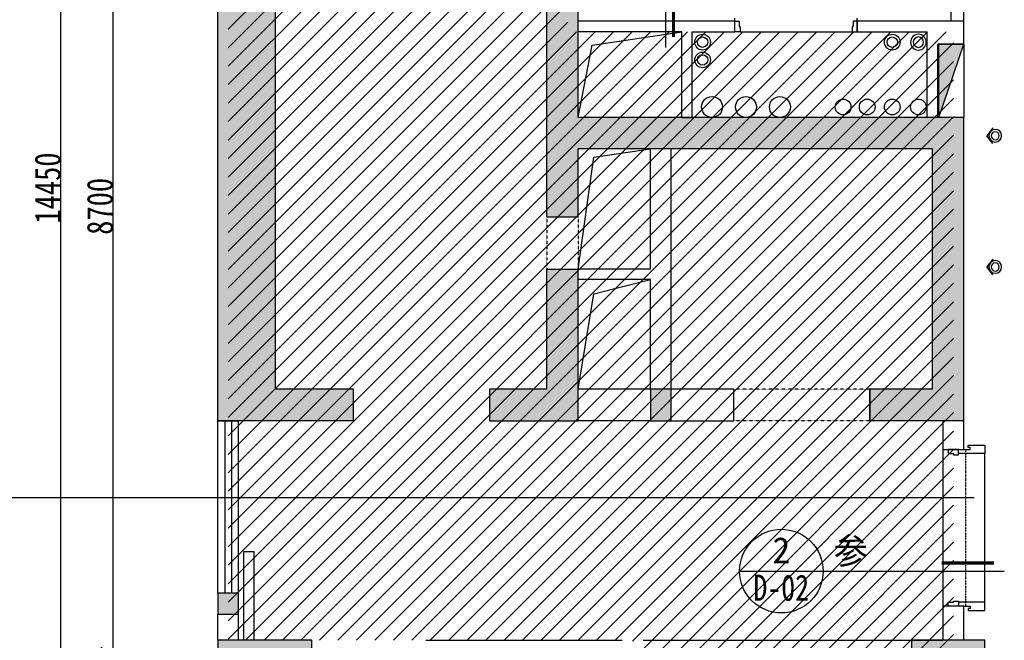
# Model space of a CAD drawing. Header units: millimetres. Extents: x -1061 to 60461, y -1061 to 43061.
# Tile 7 of 17: x 5684 to 15106, y 21119 to 27054. Entities that reach past the tile are written whole.
import ezdxf
from ezdxf.enums import TextEntityAlignment as Align

# ---------------------------------------------------------------- set-up
doc = ezdxf.new("R2010")
doc.units = ezdxf.units.MM
doc.header["$LTSCALE"] = 5
doc.linetypes.add('DASH', pattern=[0.35, 0.25, -0.1])
doc.linetypes.add('DASHDOTX2', pattern=[50.8, 25.4, -12.7, 0, -12.7])
doc.layers.get('Defpoints').update_dxf_attribs({"color": 8})
for name, color, linetype in [('-排水立管', 41, 'Continuous'), ('-消火栓', 242, 'Continuous'), ('-给水立管', 221, 'Continuous'), ('-自喷立管', 221, 'Continuous'), ('-雨水立管', 113, 'Continuous'), ('01-井道标注', 3, 'Continuous'), ('A-建筑-原墙体', 2, 'Continuous'), ('A-建筑-拆墙', 251, 'Continuous'), ('A-建筑-柱子、剪力墙', 251, 'Continuous'), ('A-建筑-窗户', 4, 'Continuous'), ('B-平面-完成面造型线', 6, 'Continuous'), ('B-平面-尺寸', 8, 'Continuous'), ('B-平面-门洞线', 8, 'Continuous'), ('C-顶棚-灯具', 4, 'Continuous'), ('C-顶棚-造型线', 30, 'Continuous'), ('E-填充', 251, 'Continuous'), ('E-文本', 7, 'Continuous'), ('P-文字标注', 2, 'Continuous'), ('Q-立面-填充', 251, 'Continuous'), ('WINDOW', 12, 'Continuous'), ('水管', 8, 'Continuous')]:
    doc.layers.add(name, color=color, linetype=linetype)
doc.styles.add('-宋体', font='txt', dxfattribs={"width": 0.8})
doc.styles.add('CCD_DIM', font='txt', dxfattribs={"width": 0.8})
doc.dimstyles.new('1', dxfattribs={"dimscale": 0, "dimtxt": 2.5, "dimasz": 1.5, "dimexe": 1, "dimexo": 0, "dimgap": 0.3, "dimtad": 1, "dimdec": 0, "dimzin": 0, "dimdsep": 46, "dimtxsty": 'Standard', "dimblk": 'ARCHTICK', "dimcen": 0.09, "dimclrd": 8, "dimclre": 8, "dimclrt": 4, "dimadec": 0, "dimazin": 0, "dimtfac": 1, "dimtdec": 0, "dimtix": 1, "dimtofl": 0, "dimtmove": 2, "dimatfit": 3, "dimldrblk": 'DOTSMALL', "dimfxl": 5, "dimfxlon": 1, "dimtolj": 1, "dimtzin": 0, "dimarcsym": 0})
doc.dimstyles.new('1-1', dxfattribs={"dimscale": 0, "dimtxt": 2.5, "dimasz": 1, "dimexe": 1, "dimexo": 1, "dimgap": 0.75, "dimtad": 1, "dimdec": 0, "dimrnd": 0.005, "dimzin": 0, "dimdsep": 46, "dimtxsty": 'CCD_DIM', "dimblk": 'ARCHTICK', "dimcen": 0.13, "dimclrd": 44, "dimclre": 44, "dimclrt": 50, "dimadec": 0, "dimazin": 0, "dimtfac": 1, "dimtdec": 0, "dimtix": 1, "dimtmove": 2, "dimatfit": 3, "dimldrblk": 'HBA_Leader_Dot', "dimfxl": 5, "dimfxlon": 1, "dimtvp": 1, "dimtolj": 1, "dimtzin": 0, "dimarcsym": 0})

# ---------------------------------------------------------------- blocks, each defined once
blk = doc.blocks.new('YL')
at = {"layer": '水管'}
for radius in [75, 50]:
    blk.add_circle((0, 0), radius, dxfattribs=at)
blk = doc.blocks.new('WL')
at = {"layer": '-排水立管'}
for radius in [75, 50]:
    blk.add_circle((0, 0), radius, dxfattribs=at)
blk = doc.blocks.new('$TwtSys$00000434')
for p, q in [((-0.5, 0.5), (-0.5, -0.5)), ((-0.5, -0.5), (0.5, 0.5)), ((0.5, 0.5), (-0.5, 0.5)), ((0.5, -0.5), (0.5, 0.5)), ((-0.5, -0.5), (0.5, -0.5))]:
    blk.add_line(p, q)
blk.add_solid([(0.5, -0.5), (0.5, 0.5), (-0.5, -0.5)])
blk = doc.blocks.new('_ArchTick')
at = {"color": 0, "linetype": 'ByBlock', "const_width": 0.15}
blk.add_lwpolyline([(-0.5, -0.5), (0.5, 0.5)], dxfattribs=at)
blk = doc.blocks.new('*D143')
at = {"layer": 'B-平面-尺寸', "color": 44, "lineweight": -2, "ltscale": 0.01, "transparency": 16777216}
for p, q in [((6083.8, 32668.9), (5828.8, 32668.9)), ((6078.8, 18218.9), (6078.8, 32668.9)), ((6083.8, 18218.9), (5828.8, 18218.9))]:
    blk.add_line(p, q, dxfattribs=at)
at = {"layer": 'Defpoints', "color": 0, "ltscale": 0.01, "transparency": 16777216}
for p in [(6078.8, 32668.9), (7578.8, 32668.9), (7578.8, 18218.9)]:
    blk.add_point(p, dxfattribs=at)
at = {"layer": 'B-平面-尺寸', "color": 44, "lineweight": -2, "ltscale": 0.01, "transparency": 16777216, "xscale": 249.9999999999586, "yscale": 249.9999999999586, "zscale": 249.9999999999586}
for p, rotation in [((6078.8, 32668.9), 90), ((6078.8, 18218.9), 270)]:
    blk.add_blockref('_ArchTick', p, dxfattribs=dict(at, rotation=rotation))
at = {"layer": 'B-平面-尺寸', "color": 50, "ltscale": 0.01, "transparency": 16777216, "insert": (5953.1, 25443.9), "char_height": 250, "attachment_point": 5, "rotation": 90, "style": 'CCD_DIM'}
blk.add_mtext('\\A1;14450', dxfattribs=at)
blk = doc.blocks.new('HBA_Leader_Dot')
at = {"color": 0, "linetype": 'ByBlock'}
blk.add_line((-5, 0), (-10, 0), dxfattribs=at)
at = {"color": 0, "linetype": 'ByBlock', "const_width": 5}
blk.add_lwpolyline([(-2.5, 0, 1), (2.5, 0, 1)], format="xyb", close=True, dxfattribs=at)
blk = doc.blocks.new('*D148')
at = {"layer": 'B-平面-尺寸', "color": 44, "lineweight": -2, "ltscale": 0.01, "transparency": 16777216}
for p, q in [((6583.8, 29618.9), (6328.8, 29618.9)), ((6578.8, 20918.9), (6578.8, 29618.9)), ((6583.8, 20918.9), (6328.8, 20918.9))]:
    blk.add_line(p, q, dxfattribs=at)
at = {"layer": 'Defpoints', "color": 0, "ltscale": 0.01, "transparency": 16777216}
for p in [(6578.8, 29618.9), (7578.8, 29618.9), (7578.8, 20918.9)]:
    blk.add_point(p, dxfattribs=at)
at = {"layer": 'B-平面-尺寸', "color": 44, "lineweight": -2, "ltscale": 0.01, "transparency": 16777216, "xscale": 249.9999999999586, "yscale": 249.9999999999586, "zscale": 249.9999999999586}
for p, rotation in [((6578.8, 29618.9), 90), ((6578.8, 20918.9), 270)]:
    blk.add_blockref('_ArchTick', p, dxfattribs=dict(at, rotation=rotation))
at = {"layer": 'B-平面-尺寸', "color": 50, "ltscale": 0.01, "transparency": 16777216, "insert": (6453.1, 25268.9), "char_height": 250, "attachment_point": 5, "rotation": 90, "style": 'CCD_DIM'}
blk.add_mtext('\\A1;8700', dxfattribs=at)
blk = doc.blocks.new('*E41')
at = {"layer": 'B-平面-完成面造型线'}
for points in [[(-100, 1460), (-50, 1460), (-50, 1450), (0, 1450), (0, 1500), (-100, 1500), (-100, 1460)], [(-100, 40), (-50, 40), (-50, 50), (0, 50), (0, 0), (-100, 0), (-100, 40)]]:
    blk.add_lwpolyline(points, dxfattribs=at)
blk = doc.blocks.new('射灯(可调角度）')
h = blk.add_hatch(color=9)
edge = h.paths.add_edge_path()
edge.add_line((17.3, 44.1), (17.3, 59))
edge.add_line((17.3, 59), (63.3, 0))
edge.add_line((63.3, 0), (17.3, -59))
edge.add_line((17.3, -59), (17.3, -44.1))
edge.add_ellipse((0, 0), major_axis=(-33.5, 33.5), ratio=1, start_angle=156.44488, end_angle=225)
edge.add_ellipse((0, 0), major_axis=(33.5, 33.5), ratio=1, start_angle=315, end_angle=383.55512)
for p, q in [((17.3, 44.1), (17.3, 59)), ((17.3, 59), (63.3, 0)), ((17.3, -59), (63.3, 0))]:
    blk.add_line(p, q)
blk.add_circle((0, 0), 47.4)
at = {"color": 8}
blk.add_circle((0, 0), 30, dxfattribs=at)
blk = doc.blocks.new('A$C0688118A')
at = {"layer": 'P-文字标注', "color": 2}
blk.add_line((-8, 0), (0, 0), dxfattribs=at)
blk.add_circle((-4, 0), 4, dxfattribs=at)
blk.add_attdef('1', text='', height=2.5, dxfattribs=at).set_placement((-4, 2), align=Align.MIDDLE_CENTER)
at = {"layer": 'P-文字标注', "color": 2, "width": 3}
blk.add_attdef('222', text='', height=2.5, dxfattribs=at).set_placement((-6.679, -2.838), (-1.346, -2.838), align=Align.FIT)

msp = doc.modelspace()

# ---------------------------------------------------------------- hatches: boundary and pattern name
at = {"layer": 'E-填充', "ltscale": 0.01}
for points in [[(8128.827, 29358.899), (10728.827, 29358.899), (10728.827, 26988.899), (10728.827, 25168.907), (11028.827, 25168.907), (11028.827, 25818.907), (11818.827, 25818.907), (14418.827, 25818.907), (14418.827, 23518.907), (13818.827, 23518.907), (13818.827, 23218.907), (14718.827, 23218.907), (14718.827, 26118.899), (14478.827, 26118.899), (14478.827, 26118.907), (14418.827, 26118.907), (12960.581, 26118.907, -0.00876731), (12957.074, 26118.907), (12635.581, 26118.907, -0.00876731), (12632.074, 26118.907), (12310.581, 26118.907, -0.00876731), (12307.074, 26118.907), (11818.827, 26118.907), (11028.827, 26118.907), (11028.827, 26118.907), (11028.827, 26988.899), (11028.827, 29858.899), (7578.827, 29858.899), (7578.827, 29858.899), (7578.827, 23218.907), (7778.827, 23218.907), (8878.827, 23218.907), (8878.827, 23518.907), (8128.827, 23518.907)], [(10728.827, 23518.907), (11028.827, 23218.907), (11028.827, 24668.907), (10728.827, 24668.907)], [(10728.827, 23518.907), (10178.827, 23518.907), (10178.827, 23218.907), (11028.827, 23218.907)], [(11718.827, 23518.899), (11718.827, 23218.899), (11918.827, 23218.899), (11918.827, 23518.899)], [(7578.827, 21568.903), (7578.827, 21368.903), (7778.827, 21368.903), (7778.827, 21568.903)]]:
    msp.add_hatch(color=256, dxfattribs=at).paths.add_polyline_path(points)

# ---------------------------------------------------------------- linework, layer by layer
at = {"layer": '-给水立管', "ltscale": 0.01}
for centre in [(13563.827, 26218.892, 6.894), (13793.827, 26218.892, 6.894), (14033.827, 26218.892, 6.894), (14283.827, 26218.892, 6.894)]:
    msp.add_circle(centre, 75, dxfattribs=at)
at = {"layer": '-自喷立管', "ltscale": 0.01}
for centre in [(12308.827, 26218.892, 6.894), (12633.827, 26218.892, 6.894), (12958.827, 26218.892, 6.894)]:
    msp.add_circle(centre, 100, dxfattribs=at)
at = {"ltscale": 0.01}
for p, q in [((14718.827, 26818.899, 6.894), (14718.827, 26118.899, 6.894)), ((7578.827, 23218.907, 6.894), (7778.827, 23218.907, 6.894)), ((7778.827, 21568.907, 6.894), (7578.827, 21568.907, 6.894))]:
    msp.add_line(p, q, dxfattribs=at)
at = {"linetype": 'DASH', "ltscale": 0.01}
for p, q in [((13818.827, 23518.907, 6.894), (12518.827, 23518.907, 6.894)), ((13818.827, 23218.907, 6.894), (12518.827, 23218.907, 6.894))]:
    msp.add_line(p, q, dxfattribs=at)
at = {"layer": '01-井道标注', "ltscale": 0.01, "elevation": 6.894}
for points in [[(11028.827, 26118.907), (11160.568, 26810.948), (12018.827, 26938.899)], [(11028.796, 24668.907), (11177.474, 25739.667), (11718.827, 25818.907)], [(11028.793, 23518.907), (11177.474, 24431.466), (11718.827, 24568.907)]]:
    msp.add_lwpolyline(points, dxfattribs=at)
at = {"layer": 'A-建筑-原墙体', "ltscale": 0.01}
for p, q in [((7578.827, 23218.907, 6.894), (7578.827, 29858.899, 6.894)), ((11028.827, 26988.899, 6.894), (11028.827, 29858.899, 6.894)), ((8128.827, 29358.899, 6.894), (8128.827, 23518.907, 6.894)), ((10728.827, 26988.899, 6.894), (10728.827, 29358.899, 6.894)), ((14598.827, 27038.899, 6.894), (14598.827, 29158.899, 6.894)), ((14718.827, 27038.899, 6.894), (14718.827, 29158.899, 6.894)), ((10728.827, 25168.907, 6.894), (10728.827, 26988.899, 6.894)), ((12528.827, 27038.899, 6.894), (11028.827, 27038.899, 6.894)), ((11028.827, 26118.907, 6.894), (11028.827, 26988.899, 6.894)), ((12528.827, 26938.899, 6.894), (12528.827, 27038.899, 6.894)), ((14718.827, 27038.899, 6.894), (13698.827, 27038.899, 6.894)), ((13698.827, 27038.899, 6.894), (13698.827, 26938.899, 6.894)), ((14478.827, 27038.899, 6.894), (14418.827, 27038.899, 6.894)), ((14718.827, 26818.899, 6.894), (14718.827, 27038.899, 6.894)), ((12018.827, 26938.899, 6.894), (11028.827, 26938.899, 6.894)), ((12018.827, 26118.907, 6.894), (12018.827, 26938.899, 6.894)), ((12118.827, 26118.907, 6.894), (12118.827, 26938.899, 6.894)), ((12118.827, 26938.899, 6.894), (12528.827, 26938.899, 6.894)), ((13698.827, 26938.899, 6.894), (14368.827, 26938.899, 6.894)), ((14368.827, 26118.907, 6.894), (14368.827, 26938.899, 6.894)), ((14718.827, 26818.899, 6.894), (14468.827, 26818.899, 6.894)), ((14468.827, 26118.907, 6.894), (14468.827, 26818.899, 6.894)), ((11818.827, 26118.907, 6.894), (11028.827, 26118.907, 6.894)), ((14418.827, 26118.907, 6.894), (11818.827, 26118.907, 6.894)), ((12018.827, 26118.907, 6.894), (12118.827, 26118.907, 6.894)), ((14718.827, 26118.907, 6.894), (14418.827, 26118.907, 6.894)), ((14718.827, 23218.907, 6.894), (14718.827, 26118.907, 6.894)), ((11028.827, 25168.907, 6.894), (11028.827, 25818.907, 6.894)), ((11818.827, 25818.907, 6.894), (11028.827, 25818.907, 6.894)), ((11718.827, 24668.907, 6.894), (11718.827, 25818.907, 6.894)), ((14418.827, 25818.907, 6.894), (11818.827, 25818.907, 6.894)), ((11918.827, 24568.907, 6.894), (11918.827, 25818.907, 6.894)), ((14418.827, 23518.907, 6.894), (14418.827, 25818.907, 6.894)), ((10728.827, 25168.907, 6.894), (11028.827, 25168.907, 6.894)), ((10728.827, 23518.907, 6.894), (10728.827, 24668.907, 6.894)), ((10728.827, 24668.907, 6.894), (11028.827, 24668.907, 6.894)), ((11718.827, 24668.907, 6.894), (11028.827, 24668.907, 6.894)), ((11028.827, 23218.907, 6.894), (11028.827, 24668.907, 6.894)), ((11718.827, 24568.907, 6.894), (11028.827, 24568.907, 6.894)), ((11718.827, 23518.907, 6.894), (11718.827, 24568.907, 6.894)), ((11918.827, 23518.907, 6.894), (11918.827, 24568.907, 6.894)), ((8878.827, 23518.907, 6.894), (8128.827, 23518.907, 6.894)), ((8878.827, 23218.907, 6.894), (8878.827, 23518.907, 6.894)), ((10728.827, 23518.907, 6.894), (10178.827, 23518.907, 6.894)), ((10178.827, 23518.907, 6.894), (10178.827, 23218.907, 6.894)), ((11718.827, 23518.907, 6.894), (11028.827, 23518.907, 6.894)), ((11718.827, 23518.899, 6.894), (11718.827, 23218.899, 6.894)), ((11918.827, 23518.899, 6.894), (11718.827, 23518.899, 6.894)), ((12518.827, 23518.907, 6.894), (11918.827, 23518.907, 6.894)), ((11918.827, 23218.899, 6.894), (11918.827, 23518.899, 6.894)), ((12518.827, 23218.907, 6.894), (12518.827, 23518.907, 6.894)), ((14418.827, 23518.907, 6.894), (13818.827, 23518.907, 6.894)), ((13818.827, 23218.907, 6.894), (13818.827, 23518.907, 6.894)), ((13818.827, 23518.907, 6.894), (13818.827, 23218.907, 6.894)), ((8878.827, 23218.907, 6.894), (7578.827, 23218.907, 6.894)), ((7778.827, 23218.907, 6.894), (7578.827, 23218.907, 6.894)), ((10178.827, 23218.907, 6.894), (11028.827, 23218.907, 6.894)), ((11718.827, 23218.907, 6.894), (11028.827, 23218.907, 6.894)), ((11718.827, 23218.899, 6.894), (11918.827, 23218.899, 6.894)), ((11918.827, 23218.907, 6.894), (12518.827, 23218.907, 6.894)), ((14718.827, 23218.907, 6.894), (13818.827, 23218.907, 6.894)), ((14518.827, 23218.907, 6.894), (14518.827, 22943.915, 6.894)), ((14718.827, 23218.907, 6.894), (14518.827, 23218.907, 6.894)), ((14718.827, 22943.915, 6.894), (14718.827, 23218.907, 6.894)), ((14518.827, 22943.915, 6.894), (14718.827, 22943.915, 6.894)), ((7828.827, 21118.907, 6.894), (7828.827, 21968.907, 6.894)), ((7828.827, 21968.907, 6.894), (7928.827, 21968.907, 6.894)), ((7928.827, 21118.907, 6.894), (7928.827, 21968.907, 6.894)), ((7578.827, 21568.903, 6.894), (7578.827, 21368.903, 6.894)), ((7778.827, 21568.903, 6.894), (7578.827, 21568.903, 6.894)), ((7778.827, 21368.903, 6.894), (7778.827, 21568.903, 6.894)), ((14718.827, 21443.915, 6.894), (14518.827, 21443.915, 6.894)), ((14518.827, 21443.915, 6.894), (14518.827, 21118.915, 6.894)), ((14718.827, 21118.915, 6.894), (14718.827, 21443.915, 6.894)), ((7578.827, 21118.907, 6.894), (7578.827, 21368.903, 6.894)), ((7578.827, 21368.903, 6.894), (7778.827, 21368.903, 6.894)), ((7778.827, 21118.907, 6.894), (7778.827, 21368.903, 6.894)), ((9568.827, 21118.915, 6.894), (11448.827, 21118.915, 6.894)), ((11648.827, 21118.915, 6.894), (14518.827, 21118.915, 6.894))]:
    msp.add_line(p, q, dxfattribs=at)
at = {"layer": 'A-建筑-原墙体'}
for p, q in [((8478.827, 21118.907, 6.894), (7578.827, 21118.907, 6.894)), ((7578.827, 21118.907, 6.894), (7578.827, 20368.907, 6.894)), ((8478.827, 20368.907, 6.894), (8478.827, 21118.907, 6.894)), ((14918.827, 21118.915, 6.894), (14218.827, 21118.915, 6.894)), ((14218.827, 21118.915, 6.894), (14218.827, 20418.918, 6.894)), ((14918.827, 20418.918, 6.894), (14918.827, 21118.915, 6.894))]:
    msp.add_line(p, q, dxfattribs=at)
at = {"layer": 'A-建筑-柱子、剪力墙'}
for points in [[(7578.827, 20368.907, 6.894), (8478.827, 20368.907, 6.894), (7578.827, 21118.907, 6.894), (8478.827, 21118.907, 6.894)], [(14218.827, 20418.918, 6.894), (14918.827, 20418.918, 6.894), (14218.827, 21118.915, 6.894), (14918.827, 21118.915, 6.894)]]:
    msp.add_solid(points, dxfattribs=at)
at = {"layer": 'A-建筑-窗户', "ltscale": 0.01}
for p, q in [((7578.827, 21568.907, 6.894), (7578.827, 23218.907, 6.894)), ((7645.494, 23218.907, 6.894), (7645.494, 21568.907, 6.894)), ((7712.161, 23218.907, 6.894), (7712.161, 21568.907, 6.894)), ((7778.827, 21568.907, 6.894), (7778.827, 23218.907, 6.894))]:
    msp.add_line(p, q, dxfattribs=at)
at = {"layer": 'B-平面-完成面造型线', "ltscale": 0.01}
for p, q in [((12528.827, 27038.899, 6.894), (12528.827, 27068.899, 6.894)), ((13698.827, 27038.899, 6.894), (13698.827, 27068.899, 6.894))]:
    msp.add_line(p, q, dxfattribs=at)
at = {"layer": 'B-平面-完成面造型线', "ltscale": 0.01, "elevation": 6.894}
for points in [[(12568.827, 27038.899), (12568.827, 26988.899), (12578.827, 26988.899), (12578.827, 26938.899), (12528.827, 26938.899), (12528.827, 27038.899), (12568.827, 27038.899)], [(13658.827, 27038.899), (13658.827, 26988.899), (13648.827, 26988.899), (13648.827, 26938.899), (13698.827, 26938.899), (13698.827, 27038.899), (13658.827, 27038.899)], [(14718.827, 22943.915), (14778.827, 22943.915), (14778.827, 22963.915), (14758.827, 22963.915), (14758.827, 22983.915), (14918.827, 22983.915), (14918.827, 22903.915), (14668.827, 22903.915)], [(14718.827, 21443.915), (14778.827, 21443.915), (14778.827, 21423.915), (14758.827, 21423.915), (14758.827, 21403.915), (14918.827, 21403.915), (14918.827, 21483.915), (14668.827, 21483.915)]]:
    msp.add_lwpolyline(points, dxfattribs=at)
at = {"layer": 'B-平面-门洞线', "ltscale": 0.01}
msp.add_line((12578.827, 26938.899, 6.894), (13648.827, 26938.899, 6.894), dxfattribs=at)
at = {"layer": 'C-顶棚-造型线', "ltscale": 0.01}
for p, q in [((14518.827, 22943.915, 6.894), (14518.827, 21443.915, 6.894)), ((14918.827, 21483.915, 6.894), (14918.827, 22903.915, 6.894))]:
    msp.add_line(p, q, dxfattribs=at)
at = {"layer": 'C-顶棚-造型线', "color": 51, "linetype": 'DASHDOTX2', "ltscale": 0.01}
msp.add_line((14738.827, 21443.915, 6.894), (14738.827, 22943.915, 6.894), dxfattribs=at)
at = {"layer": 'P-文字标注', "color": 4}
for points in [[(12362.788, 27992.223), (11862.788, 27992.223), (11862.788, 26787.124)], [(13372.684, 21780.524), (15105.937, 21780.524)]]:
    msp.add_lwpolyline(points, dxfattribs=at)
at = {"layer": 'P-文字标注', "color": 4, "const_width": 30}
for points in [[(11940.861, 27387.124), (11940.861, 26887.124)], [(14505.937, 21858.597), (15005.937, 21858.597)]]:
    msp.add_lwpolyline(points, dxfattribs=at)
at = {"layer": 'Q-立面-填充', "linetype": 'Continuous', "ltscale": 0.005}
for p, q in [((7678.827, 26962.938, 6.894), (10474.789, 29758.899, 6.894)), ((7678.827, 26786.161, 6.894), (10651.565, 29758.899, 6.894)), ((7678.827, 26609.385, 6.894), (10828.342, 29758.899, 6.894)), ((7678.827, 26432.608, 6.894), (10928.827, 29682.608, 6.894)), ((7678.827, 26255.831, 6.894), (10928.827, 29505.831, 6.894)), ((7678.827, 26079.054, 6.894), (10928.827, 29329.054, 6.894)), ((7678.827, 25902.278, 6.894), (10928.827, 29152.278, 6.894)), ((7678.827, 25725.501, 6.894), (10928.827, 28975.501, 6.894)), ((7678.827, 25548.724, 6.894), (10928.827, 28798.724, 6.894)), ((7678.827, 25371.948, 6.894), (10928.827, 28621.948, 6.894)), ((7678.827, 25195.171, 6.894), (10928.827, 28445.171, 6.894)), ((7678.827, 25018.394, 6.894), (10928.827, 28268.394, 6.894)), ((7678.827, 24841.618, 6.894), (10928.827, 28091.618, 6.894)), ((7678.827, 24664.841, 6.894), (10928.827, 27914.841, 6.894)), ((7678.827, 24488.064, 6.894), (10928.827, 27738.064, 6.894)), ((7678.827, 24311.288, 6.894), (10928.827, 27561.288, 6.894)), ((7678.827, 24134.511, 6.894), (10928.827, 27384.511, 6.894)), ((7678.827, 23957.734, 6.894), (10928.827, 27207.734, 6.894)), ((7678.827, 23780.957, 6.894), (10928.827, 27030.957, 6.894)), ((7678.827, 23604.181, 6.894), (11013.546, 26938.899, 6.894)), ((7678.827, 23427.404, 6.894), (11190.323, 26938.899, 6.894)), ((7678.827, 23250.627, 6.894), (11367.099, 26938.899, 6.894)), ((7678.827, 23073.851, 6.894), (11543.876, 26938.899, 6.894)), ((7678.827, 22897.074, 6.894), (11720.653, 26938.899, 6.894)), ((7678.827, 22720.297, 6.894), (11897.429, 26938.899, 6.894)), ((7678.827, 22543.521, 6.894), (12074.206, 26938.899, 6.894)), ((7678.827, 22366.744, 6.894), (12250.983, 26938.899, 6.894)), ((7678.827, 22189.967, 6.894), (12427.759, 26938.899, 6.894)), ((7678.827, 22013.19, 6.894), (12604.536, 26938.899, 6.894)), ((7678.827, 21836.414, 6.894), (12781.313, 26938.899, 6.894)), ((7678.827, 21659.637, 6.894), (12958.089, 26938.899, 6.894)), ((7678.827, 21482.86, 6.894), (13134.866, 26938.899, 6.894)), ((7678.827, 21306.084, 6.894), (13311.643, 26938.899, 6.894)), ((7678.827, 21129.307, 6.894), (13488.42, 26938.899, 6.894)), ((7845.204, 21118.907, 6.894), (13665.196, 26938.899, 6.894)), ((8021.981, 21118.907, 6.894), (13841.973, 26938.899, 6.894)), ((8198.757, 21118.907, 6.894), (14018.75, 26938.899, 6.894)), ((8375.534, 21118.907, 6.894), (14195.526, 26938.899, 6.894)), ((8552.311, 21118.907, 6.894), (14372.303, 26938.899, 6.894)), ((8729.087, 21118.907, 6.894), (14549.08, 26938.899, 6.894)), ((8905.864, 21118.907, 6.894), (14618.827, 26831.87, 6.894)), ((9082.641, 21118.907, 6.894), (14618.827, 26655.093, 6.894)), ((9259.418, 21118.907, 6.894), (14618.827, 26478.317, 6.894)), ((9436.194, 21118.907, 6.894), (14618.827, 26301.54, 6.894)), ((9612.971, 21118.907, 6.894), (14618.827, 26124.763, 6.894)), ((9789.748, 21118.907, 6.894), (14618.827, 25947.987, 6.894)), ((9966.524, 21118.907, 6.894), (14618.827, 25771.21, 6.894)), ((10143.301, 21118.907, 6.894), (14618.827, 25594.433, 6.894)), ((10320.078, 21118.907, 6.894), (14618.827, 25417.657, 6.894)), ((10496.854, 21118.907, 6.894), (14618.827, 25240.88, 6.894)), ((10673.631, 21118.907, 6.894), (14618.827, 25064.103, 6.894)), ((10850.408, 21118.907, 6.894), (14618.827, 24887.327, 6.894)), ((11027.184, 21118.907, 6.894), (14618.827, 24710.55, 6.894)), ((11203.961, 21118.907, 6.894), (14618.827, 24533.773, 6.894)), ((11380.738, 21118.907, 6.894), (14618.827, 24356.996, 6.894)), ((11548.827, 21110.22, 6.894), (14618.827, 24180.22, 6.894)), ((11548.827, 20933.443, 6.894), (14618.827, 24003.443, 6.894)), ((11548.827, 20756.666, 6.894), (14618.827, 23826.666, 6.894)), ((11548.827, 20579.89, 6.894), (14618.827, 23649.89, 6.894)), ((11548.827, 20403.113, 6.894), (14618.827, 23473.113, 6.894)), ((11548.827, 20226.336, 6.894), (14618.827, 23296.336, 6.894)), ((11548.827, 20049.56, 6.894), (14618.827, 23119.56, 6.894)), ((11548.827, 19872.783, 6.894), (14618.827, 22942.783, 6.894)), ((11548.827, 19696.006, 6.894), (14618.827, 22766.006, 6.894)), ((11548.827, 19519.229, 6.894), (14618.827, 22589.229, 6.894)), ((11548.827, 19342.453, 6.894), (14618.827, 22412.453, 6.894)), ((11548.827, 19165.676, 6.894), (14618.827, 22235.676, 6.894)), ((11548.827, 18988.899, 6.894), (14618.827, 22058.899, 6.894)), ((11548.827, 18812.123, 6.894), (14618.827, 21882.123, 6.894)), ((11548.827, 18635.346, 6.894), (14618.827, 21705.346, 6.894)), ((11548.827, 18458.569, 6.894), (14618.827, 21528.569, 6.894)), ((11548.827, 18281.793, 6.894), (14618.827, 21351.793, 6.894)), ((11548.827, 18105.016, 6.894), (14618.827, 21175.016, 6.894))]:
    msp.add_line(p, q, dxfattribs=at)
at = {"layer": 'WINDOW', "linetype": 'DASH', "ltscale": 0.004}
for p, q in [((10728.827, 25168.907, 6.894), (10728.8, 24668.906, 6.894)), ((11028.783, 25168.907, 6.894), (11028.771, 24668.906, 6.894))]:
    msp.add_line(p, q, dxfattribs=at)

# ---------------------------------------------------------------- block references
at = {"layer": '-排水立管', "ltscale": 0.01}
for p in [(12218.827, 26838.884, 6.894), (14033.827, 26838.884, 6.894), (12218.827, 26668.892, 6.894)]:
    msp.add_blockref('WL', p, dxfattribs=at)
at = {"layer": '-消火栓', "ltscale": 0.01, "xscale": -700.0000000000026, "yscale": 240, "zscale": 700, "rotation": 270.0000050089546}
msp.add_blockref('$TwtSys$00000434', (14598.827, 26468.899, 6.894), dxfattribs=at)
at = {"layer": '-雨水立管', "ltscale": 0.01, "xscale": -0.999975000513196, "yscale": 0.9999750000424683, "rotation": 304.4282512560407}
for p in [(14283.827, 26838.884, 6.894), (14283.827, 26838.876, 6.894)]:
    msp.add_blockref('YL', p, dxfattribs=at)
at = {"ltscale": 0.01}
msp.add_blockref('*E41', (14668.827, 21443.915, 6.894), dxfattribs=at)
at = {"layer": 'C-顶棚-灯具', "linetype": 'ByBlock', "ltscale": 0.01, "xscale": -1.28000000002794, "yscale": 1.28000000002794, "zscale": 1.28}
for p in [(15018.827, 25943.899, 6.894), (15018.827, 24688.899, 6.894)]:
    msp.add_blockref('射灯(可调角度）', p, dxfattribs=at)
at = {"layer": 'P-文字标注', "color": 2}
ref = msp.add_blockref('A$C0688118A', (13372.684, 21780.524), dxfattribs=dict(at, xscale=100, yscale=100, zscale=100))
ref.add_attrib('222', 'D-02', dxfattribs={"color": 2, "height": 250, "width": 0.745833}).set_placement((12704.759, 21496.71), (13238.092, 21496.71), align=Align.FIT)
ref.add_attrib('1', '2', dxfattribs={"color": 2, "height": 250}).set_placement((12972.684, 21980.524), align=Align.MIDDLE_CENTER)

# ---------------------------------------------------------------- texts
at = {"layer": 'E-文本', "insert": (13472.542, 21820.652), "char_height": 250, "width": 6727.35379, "attachment_point": 7, "style": '-宋体'}
msp.add_mtext('{\\W1;参}', dxfattribs=at)

# ---------------------------------------------------------------- dimensions: what is measured, and where the dimension line sits
at = {"layer": 'B-平面-尺寸', "ltscale": 0.01}
for p1, p2, distance, picture, middle in [((7578.827, 18218.907, 6.894), (7578.827, 32668.907, 6.894), 1500, '*D143', (5953.077, 25443.907, 6.894)), ((7578.827, 20918.907, 6.894), (7578.827, 29618.907, 6.894), 1000, '*D148', (6453.077, 25268.907, 6.894))]:
    dim = msp.add_aligned_dim(p1=p1, p2=p2, distance=distance, dimstyle='1-1', override={"dimscale": 1, "dimtxt": 250, "dimasz": 250, "dimexe": 250, "dimexo": 250, "dimlfac": 1}, dxfattribs=at)
    dim.commit()
    dim.dimension.update_dxf_attribs({"geometry": picture, "text_midpoint": middle})

# ---------------------------------------------------------------- leaders
at = {"layer": 'A-建筑-拆墙'}
msp.add_leader([(14818.987, 22481.323), (3228.405, 22481.323)], dimstyle='1', override={"dimscale": 0.117162, "dimasz": 0.75, "dimtad": 0, "dimldrblk": 'Dot'}, dxfattribs=at)

doc.saveas('drawing.dxf')
